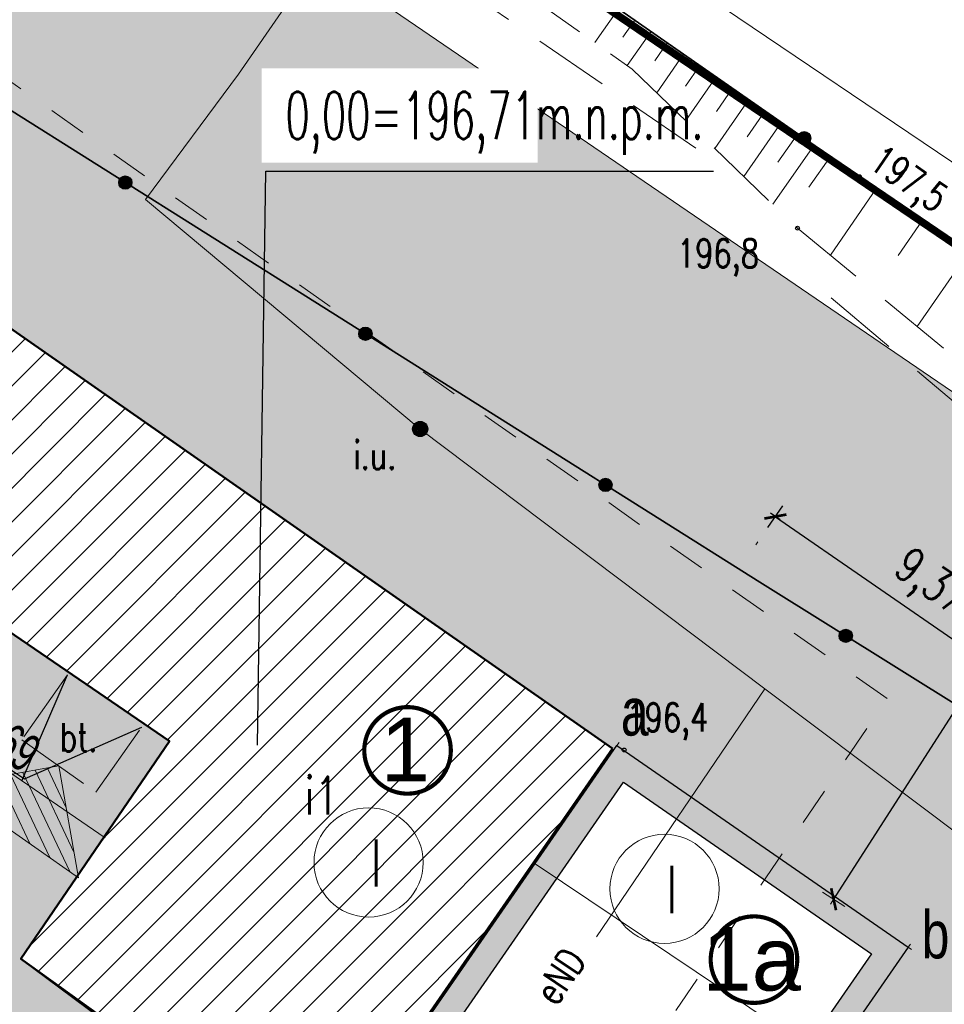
# Model space of a CAD drawing. Header units: centimetres. Extents: x 7405971 to 7406611, y 5745066 to 5745352.
# Tile 9 of 20: x 7406052 to 7406076, y 5745268 to 5745294. Entities that reach past the tile are written whole.
import ezdxf
from ezdxf.enums import TextEntityAlignment as Align

# ---------------------------------------------------------------- set-up
doc = ezdxf.new("R2010")
doc.units = ezdxf.units.CM
doc.header["$LTSCALE"] = 2
doc.header["$MEASUREMENT"] = 0
for name, pattern in [('0', [1.5, 1, -0.5]), ('2', [2, 1.5, -0.5]), ('2218', [1, 0.5, -0.5]), ('3901', [0]), ('DOT2', [3.175, 0, -3.175]), ('PHANTOM2', [1.25, 0.625, -0.125, 0.125, -0.125, 0.125, -0.125])]:
    doc.linetypes.add(name, pattern=pattern)
for name, color, linetype in [('A-OPISY', 70, 'Continuous'), ('BETON', 7, '2'), ('BETON-OPIS', 7, '0'), ('BUDYNKI_-OPIS', 1, 'Continuous'), ('BUDYNKI_MUROWANE', 1, 'Continuous'), ('CKWALLS_HATCH', 7, 'Continuous'), ('D-PROJ_RZĘDNE_Pen_No__7', 250, 'Continuous'), ('DZIALKI', 98, 'Continuous'), ('ENERGIA', 10, 'Continuous'), ('ENERGIA-OPIS', 10, 'Continuous'), ('KANALIZACJA', 36, 'Continuous'), ('MDCP_nowa', 7, 'Continuous'), ('MPZP', 70, 'Continuous'), ('PLOT', 48, '3901'), ('PROJ_RZEDNE', 7, 'Continuous'), ('RZEDNE', 7, 'Continuous'), ('SKARPA', 201, 'Continuous'), ('UZYTKI', 98, '2218'), ('WODOCIAG', 5, 'Continuous'), ('ZYWOPLOT', 1, 'Continuous')]:
    doc.layers.add(name, color=color, linetype=linetype)
for name, color, linetype, lineweight in [('A-TEREN', 7, 'Continuous', 13), ('A-TEXT', 7, 'Continuous', 9), ('A-TEXT-OPIS_500', 7, 'Continuous', 9), ('CKSCIANY_KRESK', 1, 'Continuous', 18), ('CKWYMIAR', 3, 'Continuous', 25), ('OPISY', 70, 'Continuous', 18), ('p.poz.', 10, 'Continuous', 20), ('TEREN', 250, 'Continuous', 13), ('ZJAZD', 10, 'Continuous', 9)]:
    doc.layers.add(name, color=color, linetype=linetype, lineweight=lineweight)
doc.styles.add('arial', font='arial.ttf', dxfattribs={"width": 0.65})
doc.styles.add('Arial-Bold', font='arial.ttf', dxfattribs={"width": 0.75})
doc.styles.add('ASA_OPIS_500', font='simplex.shx', dxfattribs={"width": 0.6, "height": 125})
doc.styles.add('RomanS', font='romans.shx', dxfattribs={"width": 0.75})
doc.styles.add('STYL_ARIAL', font='simplex', dxfattribs={"width": 0.75, "oblique": 0.1})
doc.styles.add('XREF-KLA-LEGEND$0$STAMP', font='ARIAL.TTF')
doc.dimstyles.new('Mapa500', dxfattribs={"dimtxt": 0.9, "dimasz": 0.006999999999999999, "dimexe": 0.3, "dimexo": 0, "dimgap": 0.3, "dimtad": 1, "dimrnd": 0.01, "dimzin": 9, "dimtxsty": 'RomanS', "dimblk": 'ZASIECZKA POMOCNICZA', "dimcen": 0.25, "dimclrd": 3, "dimclre": 256, "dimclrt": 256, "dimadec": 0, "dimazin": 2, "dimtp": 5, "dimtfac": 1, "dimtofl": 0, "dimtmove": 0, "dimatfit": 3, "dimfxl": 1, "dimtolj": 1, "dimtzin": 0, "dimlwe": 5, "dimarcsym": 0})

# ---------------------------------------------------------------- blocks, each defined once
blk = doc.blocks.new('ZASIECZKA POMOCNICZA')
for p, q in [((0, 50), (0, -50)), ((-22.5, 0), (22.5, 0))]:
    blk.add_line(p, q)
at = {"const_width": 10}
blk.add_lwpolyline([(-30.0520382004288, -30.0520382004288), (30.0520382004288, 30.0520382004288)], dxfattribs=at)
blk = doc.blocks.new('*D93')
at = {"layer": 'CKWYMIAR', "linetype": 'DOT2', "lineweight": 5}
for p, q in [((7406067.52602872, 5745274.609190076), (7406071.886037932, 5745280.907605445)), ((7406075.230216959, 5745269.276049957), (7406079.590226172, 5745275.574465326))]:
    blk.add_line(p, q, dxfattribs=at)
at = {"layer": 'CKWYMIAR', "color": 3, "lineweight": -2}
blk.add_line((7406071.72104191, 5745280.656955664), (7406079.413719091, 5745275.33178395), dxfattribs=at)
at = {"layer": 'CKWYMIAR', "color": 3, "lineweight": -2, "xscale": 0.006999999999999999, "yscale": 0.006999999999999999, "zscale": 0.006999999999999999}
for p, rotation in [((7406071.715286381, 5745280.660939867), 145.3075043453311), ((7406079.41947462, 5745275.327799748), 325.3075043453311)]:
    blk.add_blockref('ZASIECZKA POMOCNICZA', p, dxfattribs=dict(at, rotation=rotation))
at = {"layer": 'CKWYMIAR', "insert": (7406075.798403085, 5745278.850600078), "char_height": 0.9, "attachment_point": 5, "rotation": 325.30750434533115, "style": 'RomanS'}
blk.add_mtext('\\A1;9,37', dxfattribs=at)
blk = doc.blocks.new('*D95')
at = {"layer": 'CKWYMIAR', "linetype": 'DOT2', "lineweight": 5}
for p, q in [((7406075.230216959, 5745269.276049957), (7406078.403751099, 5745267.079205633)), ((7406067.322414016, 5745257.852535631), (7406070.495948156, 5745255.655691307))]:
    blk.add_line(p, q, dxfattribs=at)
at = {"layer": 'CKWYMIAR', "color": 3, "lineweight": -2}
blk.add_line((7406070.25326678, 5745255.832198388), (7406078.153101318, 5745267.244201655), dxfattribs=at)
at = {"layer": 'CKWYMIAR', "color": 3, "lineweight": -2, "xscale": 0.006999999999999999, "yscale": 0.006999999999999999, "zscale": 0.006999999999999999}
for p, rotation in [((7406078.15708552, 5745267.249957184), 55.30750439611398), ((7406070.249282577, 5745255.826442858), 235.307504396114)]:
    blk.add_blockref('ZASIECZKA POMOCNICZA', p, dxfattribs=dict(at, rotation=rotation))
at = {"layer": 'CKWYMIAR', "insert": (7406074.092336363, 5745262.84599307), "char_height": 0.9, "attachment_point": 5, "rotation": 55.30750439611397, "style": 'RomanS'}
blk.add_mtext('\\A1;13,89', dxfattribs=at)
blk = doc.blocks.new('OTRS')
at = {"color": 0}
blk.add_circle((0, 0), 0.05, dxfattribs=at)
blk = doc.blocks.new('SUWW')
at = {"color": 0}
for radius in [0.2, 0.18, 0.16, 0.14, 0.12, 0.1, 0.08, 0.06, 0.04, 0.02]:
    blk.add_circle((0, 0), radius, dxfattribs=at)
blk = doc.blocks.new('A$7E8815FB1995')
at = {"layer": 'BETON', "color": 7, "linetype": '0', "lineweight": 18}
for p, q in [((-46.99679999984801, -23.52520000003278), (-48.20490000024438, -25.24299999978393)), ((-46.24249999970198, -26.62299999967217), (-45.0336999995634, -24.90579999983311)), ((-48.20490000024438, -25.24299999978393), (-46.24249999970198, -26.62299999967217))]:
    blk.add_line(p, q, dxfattribs=at)
at = {"layer": 'BUDYNKI_MUROWANE', "color": 7, "lineweight": 50}
for p, q in [((-50.82000000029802, -12.75), (-32.58999999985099, -25.46999999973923)), ((-44.29829999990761, -25.27890000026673), (-54.58000000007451, -18.25)), ((-48.23000000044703, -31.03000000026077), (-44.29829999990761, -25.27890000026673)), ((-32.58999999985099, -25.46999999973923), (-40.34999999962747, -36.67999999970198)), ((-40.34999999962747, -36.67999999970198), (-48.23000000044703, -31.03000000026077))]:
    blk.add_line(p, q, dxfattribs=at)
at = {"layer": 'DZIALKI', "color": 7, "lineweight": 18}
blk.add_line((-43.73000000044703, 1.570000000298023), (-9.080000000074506, -21.96999999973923), dxfattribs=at)
at = {"layer": 'ENERGIA', "color": 1, "lineweight": 18}
for p, q in [((-41.19110000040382, -5.781000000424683), (-42.47809999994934, -7.644999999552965)), ((-42.47809999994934, -7.644999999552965), (-44.92889999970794, -10.96059999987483)), ((-44.92889999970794, -10.96059999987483), (-37.67370000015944, -17.024299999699)), ((-37.67370000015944, -17.024299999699), (-28.56230000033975, -23.89049999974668)), ((-28.56230000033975, -23.89049999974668), (-33.00949999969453, -30.4452999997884)), ((-28.56230000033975, -23.89049999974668), (-19.32129999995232, -30.8542999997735))]:
    blk.add_line(p, q, dxfattribs=at)
at = {"layer": 'KANALIZACJA', "color": 34, "lineweight": 18}
for p, q in [((-33.11789999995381, -3.546900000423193), (-9.021099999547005, -19.82799999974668)), ((-49.14429999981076, -25.67659999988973), (-45.99859999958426, -27.82909999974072))]:
    blk.add_line(p, q, dxfattribs=at)
at = {"layer": 'PLOT', "color": 7, "linetype": '3901', "lineweight": 35}
for p, q in [((-26.06500000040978, -10.35099999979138), (-47.21800000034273, 4.387000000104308)), ((-58.61600000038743, -2.228000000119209), (-28.69400000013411, -21.07299999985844)), ((-9.339999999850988, -21.86500000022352), (-26.06500000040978, -10.35099999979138)), ((-28.69400000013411, -21.07299999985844), (-7.80599999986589, -34.13999999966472))]:
    blk.add_line(p, q, dxfattribs=at)
at = {"layer": 'PLOT', "color": 7}
for centre, radius in [((-27.52209999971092, -9.335799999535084), 0.175), ((-27.52209999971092, -9.335799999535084), 0.1575), ((-27.52209999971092, -9.335799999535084), 0.14), ((-27.52209999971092, -9.335799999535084), 0.1225), ((-27.52209999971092, -9.335799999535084), 0.105), ((-27.52209999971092, -9.335799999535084), 0.0875), ((-27.52209999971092, -9.335799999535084), 0.07), ((-27.52209999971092, -9.335799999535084), 0.0525), ((-27.52209999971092, -9.335799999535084), 0.035), ((-45.46690000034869, -10.5093999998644), 0.175), ((-45.46690000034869, -10.5093999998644), 0.1575), ((-45.46690000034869, -10.5093999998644), 0.14), ((-45.46690000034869, -10.5093999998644), 0.1225), ((-45.46690000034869, -10.5093999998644), 0.105), ((-45.46690000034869, -10.5093999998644), 0.0875), ((-45.46690000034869, -10.5093999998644), 0.07), ((-45.46690000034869, -10.5093999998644), 0.0525), ((-45.46690000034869, -10.5093999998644), 0.035), ((-39.12060000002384, -14.50629999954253), 0.175), ((-39.12060000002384, -14.50629999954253), 0.1575), ((-39.12060000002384, -14.50629999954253), 0.14), ((-39.12060000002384, -14.50629999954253), 0.1225), ((-39.12060000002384, -14.50629999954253), 0.105), ((-39.12060000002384, -14.50629999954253), 0.0875), ((-39.12060000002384, -14.50629999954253), 0.07), ((-39.12060000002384, -14.50629999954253), 0.0525), ((-39.12060000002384, -14.50629999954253), 0.035), ((-32.77440000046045, -18.50320000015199), 0.175), ((-32.77440000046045, -18.50320000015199), 0.1575), ((-32.77440000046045, -18.50320000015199), 0.14), ((-32.77440000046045, -18.50320000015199), 0.1225), ((-32.77440000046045, -18.50320000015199), 0.105), ((-32.77440000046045, -18.50320000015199), 0.0875), ((-32.77440000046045, -18.50320000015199), 0.07), ((-32.77440000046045, -18.50320000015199), 0.0525), ((-32.77440000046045, -18.50320000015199), 0.035), ((-26.42379999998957, -22.49320000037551), 0.175), ((-26.42379999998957, -22.49320000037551), 0.1575), ((-26.42379999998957, -22.49320000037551), 0.14), ((-26.42379999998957, -22.49320000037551), 0.1225), ((-26.42379999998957, -22.49320000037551), 0.105), ((-26.42379999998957, -22.49320000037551), 0.0875), ((-26.42379999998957, -22.49320000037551), 0.07), ((-26.42379999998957, -22.49320000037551), 0.0525), ((-26.42379999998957, -22.49320000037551), 0.035)]:
    blk.add_circle(centre, radius, dxfattribs=at)
at = {"layer": 'SKARPA', "color": 7, "linetype": '0', "lineweight": 18}
for p, q in [((-26.06500000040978, -10.35099999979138), (-47.21800000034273, 4.387000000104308)), ((-47.33000000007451, 3.309000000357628), (-32.06699999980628, -7.513000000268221)), ((-32.06699999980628, -7.513000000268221), (-27.70000000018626, -11.71399999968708)), ((-9.339999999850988, -21.86500000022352), (-26.06500000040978, -10.35099999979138)), ((-27.70000000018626, -11.71399999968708), (-17.36299999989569, -20.20899999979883))]:
    blk.add_line(p, q, dxfattribs=at)
at = {"layer": 'SKARPA', "color": 7, "lineweight": 18}
for p, q in [((-32.43290000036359, -5.914300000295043), (-33.05740000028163, -6.810700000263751)), ((-32.00200000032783, -6.214499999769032), (-32.31549999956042, -6.664499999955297)), ((-31.57110000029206, -6.514700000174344), (-32.20060000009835, -7.418300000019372)), ((-31.1402000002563, -6.815000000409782), (-31.47169999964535, -7.29079999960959)), ((-30.70930000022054, -7.115199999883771), (-31.42009999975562, -8.135300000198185)), ((-30.27840000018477, -7.415400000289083), (-30.65759999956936, -7.959699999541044)), ((-29.84750000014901, -7.715599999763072), (-30.65359999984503, -8.872600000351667)), ((-29.41660000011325, -8.015800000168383), (-29.84350000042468, -8.628600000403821)), ((-28.98570000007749, -8.315999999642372), (-29.88719999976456, -9.609899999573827)), ((-28.55480000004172, -8.61629999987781), (-29.02940000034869, -9.297399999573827)), ((-28.12390000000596, -8.916500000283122), (-29.1207999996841, -10.34719999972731)), ((-27.6929999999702, -9.216699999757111), (-28.21530000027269, -9.966300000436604)), ((-27.26209999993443, -9.516900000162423), (-28.3542999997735, -11.08449999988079)), ((-26.83119999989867, -9.817099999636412), (-27.4012000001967, -10.63520000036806)), ((-25.6136999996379, -10.66170000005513), (-26.83019999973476, -12.42879999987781)), ((-24.39319999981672, -11.50189999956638), (-25.03729999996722, -12.43740000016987)), ((-23.17269999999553, -12.34210000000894), (-24.5323999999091, -14.31709999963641))]:
    blk.add_line(p, q, dxfattribs=at)
at = {"layer": 'UZYTKI', "color": 86, "linetype": '2218', "lineweight": 18}
for p, q in [((-25.33000000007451, -24.15000000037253), (-55.12000000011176, -3.179999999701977)), ((-37.63999999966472, -42.33000000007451), (-25.33000000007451, -24.15000000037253))]:
    blk.add_line(p, q, dxfattribs=at)
at = {"layer": 'WODOCIAG', "color": 5, "lineweight": 18}
blk.add_line((-25.36409999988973, -34.72939999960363), (-34.63100000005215, -28.52170000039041), dxfattribs=at)
at = {"layer": 'ZYWOPLOT', "color": 7, "linetype": '0', "lineweight": 18}
for p, q in [((-46.86799999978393, 1.734000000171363), (-29.76400000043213, -10.03299999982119)), ((-18.42599999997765, -20.67100000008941), (-27.10900000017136, -13.29999999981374))]:
    blk.add_line(p, q, dxfattribs=at)
at = {"layer": 'ENERGIA', "color": 1}
blk.add_blockref('SUWW', (-37.67370000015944, -17.024299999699), dxfattribs=at)
at = {"layer": 'RZEDNE', "color": 7}
for p in [(-26.06500000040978, -10.35099999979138), (-27.70000000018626, -11.71399999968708), (-32.28000000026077, -25.50999999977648)]:
    blk.add_blockref('OTRS', p, dxfattribs=at)
at = {"layer": 'BETON-OPIS', "color": 7, "style": 'STYL_ARIAL', "width": 0.75}
blk.add_text('bt.', height=0.75, dxfattribs=at).set_placement((-47.19500000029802, -25.77500000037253), align=Align.BOTTOM_LEFT)
at = {"layer": 'BUDYNKI_-OPIS', "color": 7, "style": 'STYL_ARIAL', "width": 0.75}
blk.add_text('i1', height=1, dxfattribs=at).set_placement((-40.72449999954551, -26.21470000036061), align=Align.TOP_LEFT)
at = {"layer": 'ENERGIA-OPIS', "color": 1, "style": 'STYL_ARIAL', "width": 0.75}
blk.add_text('i.u.', height=0.75, dxfattribs=at).set_placement((-39.43819999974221, -18.31529999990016), align=Align.BOTTOM_LEFT)
blk.add_text('eND', height=0.75, rotation=55.8449, dxfattribs=at).set_placement((-34.70029999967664, -31.88750000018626), align=Align.TOP_LEFT)
at = {"layer": 'RZEDNE', "color": 7, "style": 'STYL_ARIAL', "width": 0.75}
blk.add_text('197,5', height=0.75, rotation=325.4553, dxfattribs=at).set_placement((-25.98249999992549, -10.28129999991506), align=Align.BOTTOM_LEFT)
for s, p in [('196,8', (-30.88580000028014, -12.98220000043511)), ('196,4', (-32.22290000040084, -25.24849999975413))]:
    blk.add_text(s, height=0.75, dxfattribs=at).set_placement(p, align=Align.BOTTOM_LEFT)
blk = doc.blocks.new('A$7E8815F153013B')
at = {"layer": 'CKWALLS_HATCH'}
h = blk.add_hatch(color=256, dxfattribs=at)
h.dxf.hatch_style = 1
h.paths.add_polyline_path([(5.066680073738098, 14.98214042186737), (942.0666795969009, 14.98214042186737), (942.0666809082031, -1214.37032353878), (525.0666806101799, -1214.370323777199), (525.0666807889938, -1374.370323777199), (5.066680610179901, -1374.370324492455)])
h.paths.add_polyline_path([(75.06667959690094, -55.01786005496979), (872.0666797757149, -55.01785957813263), (872.0666805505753, -1144.370323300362), (455.0666805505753, -1144.370324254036), (455.0666807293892, -1304.370324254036), (75.06668049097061, -1304.370323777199)], flags=16)
blk.add_lwpolyline([(5.066680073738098, 14.98214042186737), (942.0666794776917, 14.98214042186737), (942.0666809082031, -1214.37032353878), (525.0666806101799, -1214.370323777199), (525.0666807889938, -1374.370323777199), (5.066680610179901, -1374.370324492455), (5.066680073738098, 14.98214042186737)])
for points in [[(75.06667959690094, -55.01786005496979), (872.0666797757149, -55.01785957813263), (872.0666805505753, -1144.370323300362), (455.0666805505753, -1144.370324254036), (455.0666807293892, -1304.370324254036), (75.06668049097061, -1304.370323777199)], [(-520.9186667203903, -1352.89511525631), (-306.9479719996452, -1356.436558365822), (-309.9598532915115, -1538.730867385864), (-523.9305480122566, -1535.189424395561)], [(-488.9230487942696, -1353.743909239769), (-338.9435898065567, -1356.226229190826), (-341.4259096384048, -1506.205687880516), (-491.4053685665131, -1503.723368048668)]]:
    blk.add_lwpolyline(points, close=True)
at = {"linetype": '0'}
blk.add_lwpolyline([(525.0666807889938, -1374.370323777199), (942.0666813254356, -1374.37032353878), (942.0666809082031, -1214.37032353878)], dxfattribs=at)
blk = doc.blocks.new('*D111')
at = {"layer": 'CKWYMIAR', "linetype": 'DOT2', "lineweight": 5}
for p, q in [((7406075.230216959, 5745269.276049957), (7406079.590226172, 5745275.574465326)), ((7406082.784465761, 5745262.619437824), (7406087.81241213, 5745269.882746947))]:
    blk.add_line(p, q, dxfattribs=at)
at = {"layer": 'CKWYMIAR', "color": 3, "lineweight": -2}
blk.add_line((7406079.42523015, 5745275.323815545), (7406087.635905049, 5745269.640065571), dxfattribs=at)
at = {"layer": 'CKWYMIAR', "color": 3, "lineweight": -2, "xscale": 0.006999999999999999, "yscale": 0.006999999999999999, "zscale": 0.006999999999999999}
for p, rotation in [((7406079.41947462, 5745275.327799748), 145.3075043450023), ((7406087.641660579, 5745269.636081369), 325.3075043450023)]:
    blk.add_blockref('ZASIECZKA POMOCNICZA', p, dxfattribs=dict(at, rotation=rotation))
at = {"layer": 'CKWYMIAR', "insert": (7406083.957446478, 5745273.098604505), "char_height": 0.9, "attachment_point": 5, "rotation": 325.3075043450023, "style": 'RomanS'}
blk.add_mtext('\\A1;10', dxfattribs=at)
blk = doc.blocks.new('A$7E8713B269C3')
at = {"layer": 'OPISY', "linetype": 'ByBlock', "transparency": 33554687}
h = blk.add_hatch(dxfattribs=at)
h.set_pattern_fill('ANSI31', color=256, scale=0.1, angle=347.235823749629, style=0)
h.set_pattern_definition([(32.23582374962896, (-7702441.512684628, -4132271.546350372), (-0.1693561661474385, 0.2685604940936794), [])])
h.paths.add_polyline_path([(-0.8721953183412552, 2.870413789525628), (-2.870413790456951, -0.8721953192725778), (0, 0)])
at = {"layer": 'OPISY', "linetype": 'ByBlock'}
blk.add_lwpolyline([(-2.870413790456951, -0.8721953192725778), (0, 0), (-0.8721953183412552, 2.870413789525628), (-2.870413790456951, -0.8721953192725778)], dxfattribs=at)
blk = doc.blocks.new('*D126')
at = {"layer": 'p.poz.', "linetype": 'DOT2', "lineweight": 5}
for p, q in [((7406091.58, 5745294.74), (7406089.352645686, 5745296.170130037)), ((7406075.230216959, 5745269.276049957), (7406073.002862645, 5745270.706179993))]:
    blk.add_line(p, q, dxfattribs=at)
at = {"layer": 'p.poz.', "lineweight": -2}
blk.add_line((7406073.25908793, 5745270.549982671), (7406089.60130688, 5745296.002152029), dxfattribs=at)
at = {"layer": 'p.poz.', "lineweight": -2, "xscale": 0.006999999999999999, "yscale": 0.006999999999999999, "zscale": 0.006999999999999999}
for p, rotation in [((7406089.605088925, 5745296.008042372), 57.29646660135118), ((7406073.255305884, 5745270.544092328), 237.2964666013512)]:
    blk.add_blockref('ZASIECZKA POMOCNICZA', p, dxfattribs=dict(at, rotation=rotation))
at = {"layer": 'p.poz.', "insert": (7406084.385016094, 5745289.424431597), "char_height": 0.9, "attachment_point": 5, "rotation": 57.296466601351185, "style": 'RomanS'}
blk.add_mtext('\\A1;30,26', dxfattribs=at)

msp = doc.modelspace()

# ---------------------------------------------------------------- hatches: boundary and pattern name
at = {"layer": 'A-TEREN', "linetype": 'Continuous', "lineweight": 5, "transparency": 33554483}
h = msp.add_hatch(dxfattribs=at)
h.set_pattern_fill('AR-CONC', color=252, scale=0.01, angle=354.0000000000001)
h.set_pattern_definition([(404, (0, 0), (1.795205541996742, -0.3489525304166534), [0.1905, -2.0955]), (709, (0, 0), (-0.1507890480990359, 1.936938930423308), [0.1524, -1.6764]), (454.451, (0.1495999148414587, -0.02907924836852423), (1.64442213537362, 1.587977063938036), [0.1619, -1.7809]), (400.1842, (0.05310045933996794, 0.5052171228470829), (2.65199421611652, -0.7014749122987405), [0.28575, -3.14325]), (450.6356, (0.2740998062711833, 0.4467611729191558), (2.619667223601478, 2.212546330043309), [0.24285, -2.67135]), (705.1840000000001, (0.05310045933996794, 0.5052171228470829), (2.619670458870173, 2.21254158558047), [0.2286, -2.5146]), (375.0000000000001, (0.2924339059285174, 0.3523626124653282), (1.400946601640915, -1.175533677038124), [0.1905, -2.0955]), (680, (0.2924339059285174, 0.3523626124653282), (0.8071635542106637, 1.767188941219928), [0.1524, -1.6764]), (425.4514, (0.4091787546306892, 0.2544018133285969), (2.208106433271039, 0.5916597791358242), [0.1619, -1.7809]), (391.5, (0, 0), (0.1191009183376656, 0.8376899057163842), [0, -1.65608, 0, -1.7018, 0, -1.68275]), (361.5, (0, 0), (0.7692533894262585, 0.9264721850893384), [0, -0.97028, 0, -1.61798, 0, -0.6413500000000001]), (321.5, (-0.5633170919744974, 0.05920701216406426), (1.342489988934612, -0.1987043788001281), [0, -0.635, 0, -1.9812, 0, -2.6289]), (311.5, (-0.8159256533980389, 0.08575724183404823), (1.499755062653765, 0.09803486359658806), [0, -0.8255, 0, -1.31572, 0, -1.8669])])
h.paths.add_polyline_path([(7406037.765902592, 5745272.108995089, -0.04124157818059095), (7406037.626363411, 5745271.097492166, 0.04262239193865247)])
edge = h.paths.add_edge_path(flags=16)
edge.add_arc((7406077.021164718, 5745225.750990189), 4.742195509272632, 0, 360)
h.paths.add_polyline_path([(7406055.7017, 5745274.7211), (7406051.77, 5745268.97), (7406059.691380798, 5745263.291354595), (7406059.618257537, 5745263.185721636), (7406060.190245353, 5745262.78970144), (7406063.893762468, 5745260.225982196), (7406064.804437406, 5745261.541531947), (7406068.233088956, 5745259.168085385), (7406075.230216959, 5745269.276049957), (7406067.52602872, 5745274.609190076), (7406067.451072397, 5745274.501485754), (7406049.18, 5745287.25), (7406045.420007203, 5745281.749907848)])
h.paths.add_polyline_path([(7406075.544590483, 5745252.160823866), (7406082.784456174, 5745262.619444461), (7406107.631902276, 5745245.419071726), (7406100.392036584, 5745234.960451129)])
edge = h.paths.add_edge_path()
edge.add_line((7406049.873179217, 5745305.44586183), (7406041.681687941, 5745304.09528435))
edge.add_line((7406041.681687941, 5745304.09528435), (7406044.080694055, 5745301.723039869))
edge.add_line((7406044.080694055, 5745301.723039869), (7406027.45999999, 5745298.410000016))
edge.add_line((7406027.45999999, 5745298.410000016), (7406030.210866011, 5745294.277053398))
edge.add_arc((7406033.166688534, 5745276.489410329), 18.03155935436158, 54.922624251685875, 99.43478851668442, ccw=False)
edge.add_line((7406043.529103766, 5745291.246018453), (7406044.27399482, 5745290.705156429))
edge.add_line((7406044.27399482, 5745290.705156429), (7406049.207390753, 5745287.29006701))
edge.add_line((7406049.207390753, 5745287.29006701), (7406045.420007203, 5745281.749907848))
edge.add_line((7406045.420007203, 5745281.749907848), (7406055.7017, 5745274.7211))
edge.add_line((7406055.7017, 5745274.7211), (7406051.77, 5745268.97))
edge.add_line((7406051.77, 5745268.97), (7406058.878301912, 5745263.698035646))
edge.add_line((7406058.878301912, 5745263.698035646), (7406063.893556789, 5745260.225685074))
edge.add_line((7406063.893556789, 5745260.225685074), (7406064.804437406, 5745261.541531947))
edge.add_line((7406064.804437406, 5745261.541531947), (7406068.233088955, 5745259.168085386))
edge.add_line((7406068.233088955, 5745259.168085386), (7406059.79610355, 5745246.980120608))
edge.add_line((7406059.79610355, 5745246.980120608), (7406033.918531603, 5745264.925626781))
edge.add_line((7406033.918531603, 5745264.925626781), (7406032.676041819, 5745263.10812109))
edge.add_line((7406032.676041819, 5745263.10812109), (7406081.64426657, 5745188.572557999))
edge.add_line((7406081.64426657, 5745188.572557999), (7406101.70271565, 5745201.750517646))
edge.add_line((7406101.70271565, 5745201.750517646), (7406114.233936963, 5745219.829935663))
edge.add_line((7406114.233936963, 5745219.829935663), (7406116.859735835, 5745223.560866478))
edge.add_line((7406116.859735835, 5745223.560866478), (7406100.392036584, 5745234.960451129))
edge.add_line((7406100.392036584, 5745234.960451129), (7406107.631902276, 5745245.419071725))
edge.add_line((7406107.631902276, 5745245.419071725), (7406124.097489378, 5745234.016435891))
edge.add_line((7406124.097489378, 5745234.016435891), (7406125.533535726, 5745235.826084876))
edge.add_line((7406125.533535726, 5745235.826084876), (7406115.32, 5745251.62))
edge.add_line((7406115.32, 5745251.62), (7406105.462, 5745258.288))
edge.add_line((7406105.462, 5745258.288), (7406089.071, 5745271.462))
edge.add_line((7406089.071, 5745271.462), (7406082.698, 5745276.857))
edge.add_line((7406082.698, 5745276.857), (7406082.638861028, 5745279.701487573))
edge.add_line((7406082.638861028, 5745279.701487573), (7406048.94627434, 5745302.692906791))
edge.add_arc((7406053.944018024, 5745302.542713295), 5.00000000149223, 144.5051549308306, 178.2786503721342, ccw=False)
at = {"layer": 'A-TEREN', "linetype": 'Continuous', "lineweight": 5, "transparency": 33554482}
h = msp.add_hatch(dxfattribs=at)
h.set_pattern_fill('FINETTA', color=8, scale=0.1, angle=326)
h.set_pattern_definition([(326, (7406023.377096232, 5745247.036039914), (0.4164691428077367, 0.08095340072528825), [0.2, -0.4]), (326, (7406023.681726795, 5745246.9511858), (0.4164691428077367, 0.08095340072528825), [0.2, -0.4]), (415.9999999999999, (7406023.45999999, 5745246.980120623), (-0.08095340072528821, 0.4164691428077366), [0.4, -0.2]), (371, (7406023.542903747, 5745246.924201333), (-0.08095340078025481, 0.4164691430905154), [0.141421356, -0.2828427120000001]), (461, (7406023.377096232, 5745247.036039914), (-0.4164691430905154, -0.08095340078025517), [0.141421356, -0.2828427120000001])])
edge = h.paths.add_edge_path()
edge.add_line((7406023.45999999, 5745295.740000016), (7406036.71755741, 5745275.820371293))
edge.add_arc((7406031.773979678, 5745272.420218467), 6.000000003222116, -34.063211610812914, 34.51987905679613, ccw=False)
edge.add_line((7406036.744500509, 5745269.059575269), (7406033.918485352, 5745264.925559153))
edge.add_line((7406033.918485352, 5745264.925559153), (7406059.79610354, 5745246.980120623))
edge.add_line((7406059.79610354, 5745246.980120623), (7406068.233088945, 5745259.168085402))
edge.add_line((7406068.233088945, 5745259.168085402), (7406064.804437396, 5745261.541531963))
edge.add_line((7406064.804437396, 5745261.541531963), (7406063.893556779, 5745260.22568509))
edge.add_line((7406063.893556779, 5745260.22568509), (7406058.878301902, 5745263.698035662))
edge.add_line((7406058.878301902, 5745263.698035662), (7406051.769999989, 5745268.970000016))
edge.add_line((7406051.769999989, 5745268.970000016), (7406055.70169999, 5745274.721100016))
edge.add_line((7406055.70169999, 5745274.721100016), (7406045.420007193, 5745281.749907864))
edge.add_line((7406045.420007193, 5745281.749907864), (7406049.207390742, 5745287.290067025))
edge.add_line((7406049.207390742, 5745287.290067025), (7406044.27399481, 5745290.705156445))
edge.add_line((7406044.27399481, 5745290.705156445), (7406043.372223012, 5745289.38605085))
edge.add_arc((7406038.419539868, 5745292.772926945), 6.000000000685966, 214.7918814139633, 325.6338558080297, ccw=False)
edge.add_line((7406033.492159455, 5745289.349343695), (7406032.677852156, 5745290.570612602))
edge.add_line((7406032.677852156, 5745290.570612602), (7406027.459999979, 5745298.410000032))
edge.add_line((7406027.459999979, 5745298.410000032), (7406023.45999999, 5745295.740000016))
at = {"layer": 'CKSCIANY_KRESK', "linetype": 'Continuous', "transparency": 33554661}
h = msp.add_hatch(dxfattribs=at)
h.set_pattern_fill('ANSI31', color=256, scale=0.2, style=0)
h.set_pattern_definition([(45, (806532.1010070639, 13273.57981633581), (-0.4490128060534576, 0.4490128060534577), [])])
h.paths.add_polyline_path([(7406046.734959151, 5745280.851051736), (7406055.7017, 5745274.7211), (7406051.77, 5745268.97), (7406059.65, 5745263.32), (7406067.409961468, 5745274.529944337), (7406049.18, 5745287.25), (7406045.42, 5745281.75)])

# ---------------------------------------------------------------- linework, layer by layer
at = {"layer": 'A-OPISY', "linetype": 'ByBlock'}
msp.add_lwpolyline([(7406058.029715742, 5745274.615422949), (7406058.247076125, 5745289.792046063), (7406070.083515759, 5745289.792046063)], dxfattribs=at)
at = {"layer": 'A-TEREN', "color": 7, "linetype": 'Continuous', "lineweight": 35, "transparency": 33554483}
for p, q in [((7406055.70169999, 5745274.721100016), (7406045.420007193, 5745281.749907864)), ((7406051.769999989, 5745268.970000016), (7406055.70169999, 5745274.721100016)), ((7406058.878301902, 5745263.698035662), (7406051.769999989, 5745268.970000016))]:
    msp.add_line(p, q, dxfattribs=at)
at = {"layer": 'A-TEREN', "color": 252, "linetype": 'Continuous', "lineweight": 5, "transparency": 33554483}
for points in [[(7406036.863580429, 5745275.602239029, -0.2962053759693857), (7406036.74450052, 5745269.059575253), (7406033.918485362, 5745264.925559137), (7406032.676041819, 5745263.10812109), (7406081.64426657, 5745188.572557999), (7406101.704183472, 5745201.751481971), (7406114.242640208, 5745219.830088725), (7406114.233936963, 5745219.829935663), (7406123.894554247, 5745233.760705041), (7406125.533535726, 5745235.826084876), (7406115.32, 5745251.62), (7406105.462, 5745258.288), (7406089.071, 5745271.462), (7406082.698, 5745276.857), (7406082.638861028, 5745279.701487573), (7406048.94627434, 5745302.692906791), (7406048.94627434, 5745302.692906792)], [(7406023.46, 5745295.74), (7406036.71755742, 5745275.820371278, -0.3085148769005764), (7406036.74450052, 5745269.059575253), (7406033.918485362, 5745264.925559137), (7406059.79610355, 5745246.980120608), (7406068.233088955, 5745259.168085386), (7406064.804437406, 5745261.541531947), (7406063.893556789, 5745260.225685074), (7406058.878301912, 5745263.698035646), (7406051.77, 5745268.97), (7406055.7017, 5745274.7211), (7406045.420007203, 5745281.749907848), (7406049.207390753, 5745287.29006701), (7406044.27399482, 5745290.705156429), (7406043.372737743, 5745289.386803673, -0.5288327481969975), (7406033.492159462, 5745289.349343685), (7406032.677852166, 5745290.570612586), (7406027.45999999, 5745298.410000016), (7406023.46, 5745295.74)]]:
    msp.add_lwpolyline(points, format="xyb", dxfattribs=at)
at = {"layer": 'A-TEXT', "ltscale": 10, "const_width": 0.1097600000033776}
for points in [[(7406061.31203745, 5745273.559825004, -1.337482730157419), (7406063.064534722, 5745274.881814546, -0.7476732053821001), (7406061.31203745, 5745273.559825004, -1.337482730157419)], [(7406070.468839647, 5745268.027590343, -1.337482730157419), (7406072.221336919, 5745269.349579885, -0.7476732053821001), (7406070.468839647, 5745268.027590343, -1.337482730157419)]]:
    msp.add_lwpolyline(points, format="xyb", dxfattribs=at)
at = {"layer": 'A-TEXT', "ltscale": 4}
for centre in [(7406060.96437893, 5745271.516916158), (7406068.786010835, 5745270.82010232)]:
    msp.add_circle(centre, 1.442710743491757, dxfattribs=at)
at = {"layer": 'D-PROJ_RZĘDNE_Pen_No__7', "color": 7, "linetype": 'Continuous'}
msp.add_line((7406049.512588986, 5745275.309884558), (7406051.864801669, 5745273.725127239), dxfattribs=at)
at = {"layer": 'D-PROJ_RZĘDNE_Pen_No__7', "color": 7}
msp.add_line((7406051.864801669, 5745273.725127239), (7406054.9663, 5745275.0942), dxfattribs=at)
at = {"layer": 'MPZP', "lineweight": 50}
msp.add_lwpolyline([(7406050.406427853, 5745305.533781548), (7406155.404329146, 5745234.230041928), (7406120.4, 5745182.7), (7406045.96, 5745134.19), (7406007.358, 5745194.310799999)], dxfattribs=at)
at = {"layer": 'PROJ_RZEDNE', "color": 7}
msp.add_line((7406051.801636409, 5745273.676126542, 1.420108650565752e-09), (7406053.0032, 5745276.4748), dxfattribs=at)
at = {"layer": 'TEREN', "color": 6, "linetype": 'PHANTOM2', "ltscale": 5, "true_color": 0xff0fff}
msp.add_lwpolyline([(7406012.099999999, 5745303.37, 0.2, 0.2, 0), (7406016.539999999, 5745302.25, 0.2, 0.2, 0), (7406046.489999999, 5745308.22, 0.2, 0.2, 0), (7406155.406198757, 5745234.224405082, 0.2, 0.2, 0)], format="xyseb", dxfattribs=at)

# ---------------------------------------------------------------- block references
at = {"xscale": 0.01, "yscale": 0.01, "zscale": 0.01, "rotation": 325.3075043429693}
msp.add_blockref('A$7E8815F153013B', (7406067.39909541, 5745274.514842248), dxfattribs=at)
at = {"layer": 'MDCP_nowa'}
msp.add_blockref('A$7E8815FB1995', (7406100, 5745300), dxfattribs=at)
at = {"layer": 'ZJAZD', "rotation": 83.1488755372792}
msp.add_blockref('A$7E8713B269C3', (7406052.7763, 5745274.067), dxfattribs=at)

# ---------------------------------------------------------------- texts
at = {"layer": 'A-TEXT', "ltscale": 10, "style": 'XREF-KLA-LEGEND$0$STAMP'}
for s, p in [('1', (7406061.932275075, 5745274.502708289)), ('1a', (7406071.089077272, 5745268.970473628))]:
    msp.add_text(s, height=1.680000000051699, dxfattribs=at).set_placement(p, align=Align.MIDDLE_CENTER)
at = {"layer": 'A-TEXT-OPIS_500', "style": 'ASA_OPIS_500', "width": 0.8}
for p in [(7406060.989633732, 5745270.876916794), (7406068.811265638, 5745270.180102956)]:
    msp.add_text('I', height=1.250000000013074, dxfattribs=at).set_placement(p)
at = {"layer": 'D-PROJ_RZĘDNE_Pen_No__7', "color": 7, "linetype": 'Continuous', "insert": (7406049.527505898, 5745275.397207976), "char_height": 0.9999999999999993, "attachment_point": 7, "rotation": 326.02787670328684, "style": 'arial'}
msp.add_mtext('196.69', dxfattribs=at)
at = {"layer": 'OPISY', "linetype": 'Continuous', "char_height": 1.26, "width": 0.8825758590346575, "attachment_point": 1, "style": 'Arial-Bold'}
for s, insert in [('a', (7406067.630079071, 5745276.131545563)), ('b', (7406075.581304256, 5745270.240223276))]:
    msp.add_mtext(s, dxfattribs=dict(at, insert=insert))

# ---------------------------------------------------------------- dimensions: what is measured, and where the dimension line sits
at = {"layer": 'CKWYMIAR'}
for base, p1, p2, angle, override, picture, middle, dimtype in [((7406079.41947462, 5745275.327799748), (7406067.52602872, 5745274.609190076), (7406075.230216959, 5745269.276049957), 325.30750434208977, {"dimlfac": 1}, '*D93', (7406075.322860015, 5745278.163636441), 161), ((7406087.641660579, 5745269.636081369), (7406075.230216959, 5745269.276049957), (7406082.784465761, 5745262.619437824), 325.30750434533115, {"dimtxt": 0.9}, '*D111', (7406083.530567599, 5745272.481940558), 160), ((7406078.15708552, 5745267.249957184), (7406067.322414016, 5745257.852535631), (7406075.230216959, 5745269.276049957), 55.30750439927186, {"dimlfac": 1}, '*D95', (7406074.779300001, 5745262.37045), 161)]:
    dim = msp.add_linear_dim(base=base, p1=p1, p2=p2, angle=angle, dimstyle='Mapa500', override=override, dxfattribs=at)
    dim.commit()
    dim.dimension.update_dxf_attribs({"geometry": picture, "text_midpoint": middle, "dimtype": dimtype})
at = {"layer": 'p.poz.'}
dim = msp.add_linear_dim(base=(7406089.605088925, 5745296.008042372), p1=(7406075.230216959, 5745269.276049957), p2=(7406091.58, 5745294.74), angle=57.296466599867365, dimstyle='Mapa500', override={"dimtxt": 0.9, "dimclrd": 256}, dxfattribs=at)
dim.commit()
dim.dimension.update_dxf_attribs({"geometry": '*D126', "text_midpoint": (7406085.088070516, 5745288.973017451), "dimtype": 161})

# ---------------------------------------------------------------- next in the draw order: texts
at = {"layer": 'A-OPISY', "linetype": 'ByBlock', "insert": (7406058.763641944, 5745291.889012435), "char_height": 1.25, "width": 6.041654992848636, "attachment_point": 1, "rotation": 0.008336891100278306, "style": 'RomanS', "bg_fill": 3, "box_fill_scale": 1.5, "bg_fill_color": 251, "bg_fill_transparency": 0}
msp.add_mtext('\\pxsm1,;{\\W0.6;0,00=196,71m.n.p.m.}', dxfattribs=at)

# ---------------------------------------------------------------- next in the draw order: linework, layer by layer
at = {"layer": 'A-TEREN', "color": 7, "linetype": 'Continuous', "lineweight": 35, "transparency": 33554483}
msp.add_lwpolyline([(7406023.46, 5745295.74), (7406036.71755742, 5745275.820371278, -0.3085148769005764), (7406036.74450052, 5745269.059575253), (7406033.918485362, 5745264.925559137), (7406059.79610355, 5745246.980120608), (7406068.233088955, 5745259.168085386), (7406064.804437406, 5745261.541531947), (7406063.893556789, 5745260.225685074), (7406058.878301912, 5745263.698035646), (7406051.77, 5745268.97), (7406055.7017, 5745274.7211), (7406045.420007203, 5745281.749907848), (7406049.207390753, 5745287.29006701), (7406044.27399482, 5745290.705156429), (7406044.333314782, 5745290.664092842, 0.1994293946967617), (7406030.111905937, 5745294.42573265), (7406030.111905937, 5745294.42573265), (7406027.45999999, 5745298.410000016), (7406023.46, 5745295.74)], format="xyb", dxfattribs=at)

doc.saveas('drawing.dxf')
